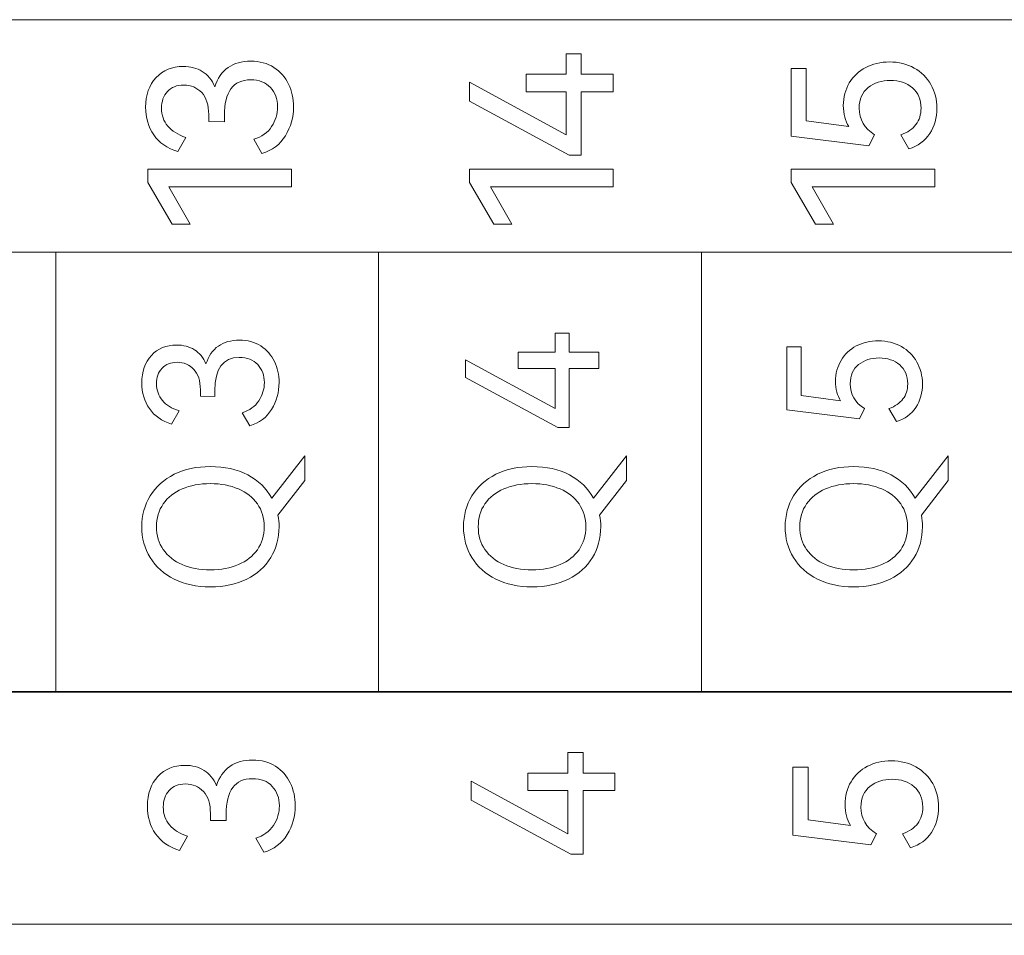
# Model space of a CAD drawing. Header units: millimetres. Extents: x 0 to 427, y 0 to 299.
# Tile 19 of 39: x 148 to 160, y 129 to 140. Entities that reach past the tile are written whole.
import ezdxf

# ---------------------------------------------------------------- set-up
doc = ezdxf.new("R2010")
doc.units = ezdxf.units.MM
doc.header["$LTSCALE"] = 23.1
doc.header["$MEASUREMENT"] = 0
doc.header["$PDSIZE"] = -5
doc.layers.add('IQC尺寸', color=3, linetype='Continuous', lineweight=18)
doc.layers.add('layer 1', color=7, linetype='Continuous')
doc.dimstyles.new('+-0.05', dxfattribs={"dimtxt": 2, "dimasz": 2, "dimexe": 1.25, "dimexo": 0.625, "dimtad": 1, "dimdsep": 46, "dimtxsty": 'Standard', "dimcen": 1.5, "dimdle": 4, "dimadec": 0, "dimazin": 0, "dimtol": 1, "dimtp": 0.05, "dimtm": 0.05, "dimtfac": 1, "dimtmove": 0, "dimatfit": 3, "dimfxl": 1, "dimtolj": 1, "dimarcsym": 0})

# ---------------------------------------------------------------- blocks, each defined once
blk = doc.blocks.new('*D34')
at = {"layer": 'Defpoints', "color": 0}
for p in [(195.984, 164.078), (89.983, 110.187), (195.984, 90.968)]:
    blk.add_point(p, dxfattribs=at)
at = {"layer": 'IQC尺寸', "color": 0, "lineweight": -2}
for p, q in [((195.984, 163.453), (195.984, 89.718)), ((89.983, 109.562), (89.983, 89.718)), ((91.983, 90.968), (193.984, 90.968))]:
    blk.add_line(p, q, dxfattribs=at)
at = {"layer": 'IQC尺寸', "color": 0}
for points in [[(91.983, 91.301), (91.983, 90.635), (89.983, 90.968)], [(193.984, 90.635), (193.984, 91.301), (195.984, 90.968)]]:
    blk.add_solid(points, dxfattribs=at)
at = {"layer": 'IQC尺寸', "color": 0, "insert": (142.984, 92.623), "char_height": 2, "attachment_point": 5}
blk.add_mtext('\\A1;106%%p0.2', dxfattribs=at)

msp = doc.modelspace()

# ---------------------------------------------------------------- linework, layer by layer
at = {"layer": 'layer 1', "lineweight": 9}
for points, knots in [([(135.941, 137.406), (135.941, 137.406), (135.941, 140.338), (135.941, 140.338), (135.941, 140.338), (135.941, 140.338), (172.574, 140.338), (172.574, 140.338), (172.574, 140.338), (172.574, 140.338), (172.574, 137.406), (172.574, 137.406), (172.574, 137.406), (172.574, 137.406), (135.941, 137.406), (135.941, 137.406)], [0, 0, 0, 0, 0.25, 0.25, 0.25, 0.25, 0.5, 0.5, 0.5, 0.5, 0.75, 0.75, 0.75, 0.75, 1, 1, 1, 1]), ([(154.082, 139.65), (154.082, 139.65), (154.588, 139.65), (154.588, 139.65), (154.588, 139.65), (154.588, 139.65), (154.588, 139.91), (154.588, 139.91), (154.588, 139.91), (154.588, 139.91), (154.778, 139.91), (154.778, 139.91), (154.778, 139.91), (154.778, 139.91), (154.778, 139.65), (154.778, 139.65), (154.778, 139.65), (154.778, 139.65), (155.178, 139.65), (155.178, 139.65), (155.178, 139.65), (155.178, 139.65), (155.178, 139.431), (155.178, 139.431), (155.178, 139.431), (155.178, 139.431), (154.778, 139.431), (154.778, 139.431), (154.778, 139.431), (154.778, 139.431), (154.778, 138.631), (154.778, 138.631), (154.778, 138.631), (154.778, 138.631), (154.625, 138.631), (154.625, 138.631), (154.625, 138.631), (154.625, 138.631), (153.368, 139.31), (153.368, 139.31), (153.368, 139.31), (153.368, 139.31), (153.368, 139.549), (153.368, 139.549), (153.368, 139.549), (153.368, 139.549), (154.588, 138.887), (154.588, 138.887), (154.588, 138.887), (154.588, 138.887), (154.588, 139.431), (154.588, 139.431), (154.588, 139.431), (154.588, 139.431), (154.082, 139.431), (154.082, 139.431), (154.082, 139.431), (154.082, 139.431), (154.082, 139.65), (154.082, 139.65)], [0, 0, 0, 0, 0.066667, 0.066667, 0.066667, 0.066667, 0.133333, 0.133333, 0.133333, 0.133333, 0.2, 0.2, 0.2, 0.2, 0.266667, 0.266667, 0.266667, 0.266667, 0.333333, 0.333333, 0.333333, 0.333333, 0.4, 0.4, 0.4, 0.4, 0.466667, 0.466667, 0.466667, 0.466667, 0.533333, 0.533333, 0.533333, 0.533333, 0.6, 0.6, 0.6, 0.6, 0.666667, 0.666667, 0.666667, 0.666667, 0.733333, 0.733333, 0.733333, 0.733333, 0.8, 0.8, 0.8, 0.8, 0.866667, 0.866667, 0.866667, 0.866667, 0.933333, 0.933333, 0.933333, 0.933333, 1, 1, 1, 1]), ([(150.155, 139.492), (150.19, 139.601), (150.246, 139.682), (150.323, 139.736), (150.323, 139.736), (150.4, 139.789), (150.496, 139.816), (150.609, 139.816), (150.609, 139.816), (150.721, 139.816), (150.819, 139.789), (150.9, 139.737), (150.9, 139.737), (150.981, 139.685), (151.043, 139.614), (151.085, 139.527), (151.085, 139.527), (151.126, 139.44), (151.148, 139.344), (151.148, 139.24), (151.148, 139.24), (151.148, 139.109), (151.114, 138.987), (151.046, 138.876), (151.046, 138.876), (150.979, 138.765), (150.88, 138.691), (150.75, 138.653), (150.75, 138.653), (150.75, 138.653), (150.649, 138.831), (150.649, 138.831), (150.649, 138.831), (150.748, 138.862), (150.823, 138.916), (150.872, 138.992), (150.872, 138.992), (150.922, 139.068), (150.948, 139.152), (150.948, 139.24), (150.948, 139.24), (150.948, 139.338), (150.917, 139.419), (150.858, 139.484), (150.858, 139.484), (150.798, 139.548), (150.714, 139.581), (150.607, 139.581), (150.607, 139.581), (150.386, 139.581), (150.276, 139.43), (150.276, 139.129), (150.276, 139.129), (150.276, 139.129), (150.276, 139.053), (150.276, 139.053), (150.276, 139.053), (150.276, 139.053), (150.078, 139.055), (150.078, 139.055), (150.078, 139.055), (150.078, 139.055), (150.078, 139.142), (150.078, 139.142), (150.078, 139.142), (150.078, 139.264), (150.048, 139.357), (149.99, 139.419), (149.99, 139.419), (149.931, 139.482), (149.855, 139.515), (149.762, 139.515), (149.762, 139.515), (149.675, 139.515), (149.607, 139.487), (149.557, 139.433), (149.557, 139.433), (149.508, 139.379), (149.483, 139.309), (149.483, 139.223), (149.483, 139.223), (149.483, 139.134), (149.51, 139.058), (149.562, 138.997), (149.562, 138.997), (149.615, 138.936), (149.691, 138.888), (149.79, 138.855), (149.79, 138.855), (149.79, 138.855), (149.688, 138.677), (149.688, 138.677), (149.688, 138.677), (149.555, 138.717), (149.454, 138.787), (149.386, 138.886), (149.386, 138.886), (149.318, 138.985), (149.283, 139.102), (149.283, 139.236), (149.283, 139.236), (149.283, 139.39), (149.327, 139.515), (149.414, 139.608), (149.414, 139.608), (149.501, 139.702), (149.616, 139.749), (149.757, 139.749), (149.757, 139.749), (149.848, 139.749), (149.928, 139.728), (149.997, 139.686), (149.997, 139.686), (150.066, 139.644), (150.119, 139.58), (150.155, 139.492)], [0, 0, 0, 0, 0.034483, 0.034483, 0.034483, 0.034483, 0.068966, 0.068966, 0.068966, 0.068966, 0.103448, 0.103448, 0.103448, 0.103448, 0.137931, 0.137931, 0.137931, 0.137931, 0.172414, 0.172414, 0.172414, 0.172414, 0.206897, 0.206897, 0.206897, 0.206897, 0.241379, 0.241379, 0.241379, 0.241379, 0.275862, 0.275862, 0.275862, 0.275862, 0.310345, 0.310345, 0.310345, 0.310345, 0.344828, 0.344828, 0.344828, 0.344828, 0.37931, 0.37931, 0.37931, 0.37931, 0.413793, 0.413793, 0.413793, 0.413793, 0.448276, 0.448276, 0.448276, 0.448276, 0.482759, 0.482759, 0.482759, 0.482759, 0.517241, 0.517241, 0.517241, 0.517241, 0.551724, 0.551724, 0.551724, 0.551724, 0.586207, 0.586207, 0.586207, 0.586207, 0.62069, 0.62069, 0.62069, 0.62069, 0.655172, 0.655172, 0.655172, 0.655172, 0.689655, 0.689655, 0.689655, 0.689655, 0.724138, 0.724138, 0.724138, 0.724138, 0.758621, 0.758621, 0.758621, 0.758621, 0.793103, 0.793103, 0.793103, 0.793103, 0.827586, 0.827586, 0.827586, 0.827586, 0.862069, 0.862069, 0.862069, 0.862069, 0.896552, 0.896552, 0.896552, 0.896552, 0.931034, 0.931034, 0.931034, 0.931034, 0.965517, 0.965517, 0.965517, 0.965517, 1, 1, 1, 1]), ([(158.083, 139.255), (158.083, 139.362), (158.109, 139.458), (158.158, 139.542), (158.158, 139.542), (158.208, 139.625), (158.278, 139.691), (158.366, 139.737), (158.366, 139.737), (158.453, 139.782), (158.554, 139.806), (158.666, 139.806), (158.666, 139.806), (158.783, 139.806), (158.887, 139.78), (158.977, 139.729), (158.977, 139.729), (159.067, 139.679), (159.138, 139.608), (159.188, 139.52), (159.188, 139.52), (159.238, 139.431), (159.263, 139.332), (159.263, 139.223), (159.263, 139.223), (159.263, 139.103), (159.233, 138.996), (159.173, 138.903), (159.173, 138.903), (159.114, 138.811), (159.025, 138.746), (158.91, 138.71), (158.91, 138.71), (158.91, 138.71), (158.809, 138.887), (158.809, 138.887), (158.809, 138.887), (158.893, 138.917), (158.956, 138.96), (158.999, 139.017), (158.999, 139.017), (159.042, 139.074), (159.063, 139.143), (159.063, 139.223), (159.063, 139.223), (159.063, 139.332), (159.027, 139.418), (158.955, 139.48), (158.955, 139.48), (158.883, 139.542), (158.789, 139.574), (158.676, 139.574), (158.676, 139.574), (158.565, 139.574), (158.472, 139.543), (158.397, 139.484), (158.397, 139.484), (158.321, 139.424), (158.283, 139.337), (158.283, 139.223), (158.283, 139.223), (158.283, 139.08), (158.348, 138.968), (158.478, 138.887), (158.478, 138.887), (158.478, 138.887), (158.406, 138.747), (158.406, 138.747), (158.406, 138.747), (158.406, 138.747), (157.424, 138.87), (157.424, 138.87), (157.424, 138.87), (157.424, 138.87), (157.424, 139.724), (157.424, 139.724), (157.424, 139.724), (157.424, 139.724), (157.616, 139.724), (157.616, 139.724), (157.616, 139.724), (157.616, 139.724), (157.616, 139.063), (157.616, 139.063), (157.616, 139.063), (157.616, 139.063), (158.152, 138.991), (158.152, 138.991), (158.152, 138.991), (158.106, 139.063), (158.083, 139.152), (158.083, 139.255)], [0, 0, 0, 0, 0.043478, 0.043478, 0.043478, 0.043478, 0.086957, 0.086957, 0.086957, 0.086957, 0.130435, 0.130435, 0.130435, 0.130435, 0.173913, 0.173913, 0.173913, 0.173913, 0.217391, 0.217391, 0.217391, 0.217391, 0.26087, 0.26087, 0.26087, 0.26087, 0.304348, 0.304348, 0.304348, 0.304348, 0.347826, 0.347826, 0.347826, 0.347826, 0.391304, 0.391304, 0.391304, 0.391304, 0.434783, 0.434783, 0.434783, 0.434783, 0.478261, 0.478261, 0.478261, 0.478261, 0.521739, 0.521739, 0.521739, 0.521739, 0.565217, 0.565217, 0.565217, 0.565217, 0.608696, 0.608696, 0.608696, 0.608696, 0.652174, 0.652174, 0.652174, 0.652174, 0.695652, 0.695652, 0.695652, 0.695652, 0.73913, 0.73913, 0.73913, 0.73913, 0.782609, 0.782609, 0.782609, 0.782609, 0.826087, 0.826087, 0.826087, 0.826087, 0.869565, 0.869565, 0.869565, 0.869565, 0.913043, 0.913043, 0.913043, 0.913043, 0.956522, 0.956522, 0.956522, 0.956522, 1, 1, 1, 1]), ([(149.844, 137.761), (149.844, 137.761), (149.617, 137.761), (149.617, 137.761), (149.617, 137.761), (149.617, 137.761), (149.31, 138.287), (149.31, 138.287), (149.31, 138.287), (149.31, 138.287), (149.31, 138.455), (149.31, 138.455), (149.31, 138.455), (149.31, 138.455), (151.121, 138.455), (151.121, 138.455), (151.121, 138.455), (151.121, 138.455), (151.121, 138.233), (151.121, 138.233), (151.121, 138.233), (151.121, 138.233), (149.575, 138.233), (149.575, 138.233), (149.575, 138.233), (149.575, 138.233), (149.844, 137.761), (149.844, 137.761)], [0, 0, 0, 0, 0.142857, 0.142857, 0.142857, 0.142857, 0.285714, 0.285714, 0.285714, 0.285714, 0.428571, 0.428571, 0.428571, 0.428571, 0.571429, 0.571429, 0.571429, 0.571429, 0.714286, 0.714286, 0.714286, 0.714286, 0.857143, 0.857143, 0.857143, 0.857143, 1, 1, 1, 1]), ([(153.902, 137.761), (153.902, 137.761), (153.674, 137.761), (153.674, 137.761), (153.674, 137.761), (153.674, 137.761), (153.368, 138.287), (153.368, 138.287), (153.368, 138.287), (153.368, 138.287), (153.368, 138.455), (153.368, 138.455), (153.368, 138.455), (153.368, 138.455), (155.178, 138.455), (155.178, 138.455), (155.178, 138.455), (155.178, 138.455), (155.178, 138.233), (155.178, 138.233), (155.178, 138.233), (155.178, 138.233), (153.633, 138.233), (153.633, 138.233), (153.633, 138.233), (153.633, 138.233), (153.902, 137.761), (153.902, 137.761)], [0, 0, 0, 0, 0.142857, 0.142857, 0.142857, 0.142857, 0.285714, 0.285714, 0.285714, 0.285714, 0.428571, 0.428571, 0.428571, 0.428571, 0.571429, 0.571429, 0.571429, 0.571429, 0.714286, 0.714286, 0.714286, 0.714286, 0.857143, 0.857143, 0.857143, 0.857143, 1, 1, 1, 1]), ([(157.959, 137.761), (157.959, 137.761), (157.732, 137.761), (157.732, 137.761), (157.732, 137.761), (157.732, 137.761), (157.426, 138.287), (157.426, 138.287), (157.426, 138.287), (157.426, 138.287), (157.426, 138.455), (157.426, 138.455), (157.426, 138.455), (157.426, 138.455), (159.236, 138.455), (159.236, 138.455), (159.236, 138.455), (159.236, 138.455), (159.236, 138.233), (159.236, 138.233), (159.236, 138.233), (159.236, 138.233), (157.69, 138.233), (157.69, 138.233), (157.69, 138.233), (157.69, 138.233), (157.959, 137.761), (157.959, 137.761)], [0, 0, 0, 0, 0.142857, 0.142857, 0.142857, 0.142857, 0.285714, 0.285714, 0.285714, 0.285714, 0.428571, 0.428571, 0.428571, 0.428571, 0.571429, 0.571429, 0.571429, 0.571429, 0.714286, 0.714286, 0.714286, 0.714286, 0.857143, 0.857143, 0.857143, 0.857143, 1, 1, 1, 1]), ([(172.574, 137.406), (172.574, 137.406), (168.503, 137.406), (168.503, 137.406), (168.503, 137.406), (168.503, 137.406), (164.433, 137.406), (164.433, 137.406), (164.433, 137.406), (164.433, 137.406), (160.363, 137.406), (160.363, 137.406), (160.363, 137.406), (160.363, 137.406), (156.292, 137.406), (156.292, 137.406), (156.292, 137.406), (156.292, 137.406), (152.222, 137.406), (152.222, 137.406), (152.222, 137.406), (152.222, 137.406), (148.152, 137.406), (148.152, 137.406), (148.152, 137.406), (148.152, 137.406), (144.081, 137.406), (144.081, 137.406), (144.081, 137.406), (144.081, 137.406), (140.011, 137.406), (140.011, 137.406), (140.011, 137.406), (140.011, 137.406), (135.941, 137.406), (135.941, 137.406)], [0, 0, 0, 0, 0.111111, 0.111111, 0.111111, 0.111111, 0.222222, 0.222222, 0.222222, 0.222222, 0.333333, 0.333333, 0.333333, 0.333333, 0.444444, 0.444444, 0.444444, 0.444444, 0.555556, 0.555556, 0.555556, 0.555556, 0.666667, 0.666667, 0.666667, 0.666667, 0.777778, 0.777778, 0.777778, 0.777778, 0.888889, 0.888889, 0.888889, 0.888889, 1, 1, 1, 1]), ([(153.98, 136.145), (153.98, 136.145), (154.45, 136.145), (154.45, 136.145), (154.45, 136.145), (154.45, 136.145), (154.45, 136.386), (154.45, 136.386), (154.45, 136.386), (154.45, 136.386), (154.626, 136.386), (154.626, 136.386), (154.626, 136.386), (154.626, 136.386), (154.626, 136.145), (154.626, 136.145), (154.626, 136.145), (154.626, 136.145), (154.998, 136.145), (154.998, 136.145), (154.998, 136.145), (154.998, 136.145), (154.998, 135.941), (154.998, 135.941), (154.998, 135.941), (154.998, 135.941), (154.626, 135.941), (154.626, 135.941), (154.626, 135.941), (154.626, 135.941), (154.626, 135.198), (154.626, 135.198), (154.626, 135.198), (154.626, 135.198), (154.484, 135.198), (154.484, 135.198), (154.484, 135.198), (154.484, 135.198), (153.317, 135.828), (153.317, 135.828), (153.317, 135.828), (153.317, 135.828), (153.317, 136.051), (153.317, 136.051), (153.317, 136.051), (153.317, 136.051), (154.45, 135.436), (154.45, 135.436), (154.45, 135.436), (154.45, 135.436), (154.45, 135.941), (154.45, 135.941), (154.45, 135.941), (154.45, 135.941), (153.98, 135.941), (153.98, 135.941), (153.98, 135.941), (153.98, 135.941), (153.98, 136.145), (153.98, 136.145)], [0, 0, 0, 0, 0.066667, 0.066667, 0.066667, 0.066667, 0.133333, 0.133333, 0.133333, 0.133333, 0.2, 0.2, 0.2, 0.2, 0.266667, 0.266667, 0.266667, 0.266667, 0.333333, 0.333333, 0.333333, 0.333333, 0.4, 0.4, 0.4, 0.4, 0.466667, 0.466667, 0.466667, 0.466667, 0.533333, 0.533333, 0.533333, 0.533333, 0.6, 0.6, 0.6, 0.6, 0.666667, 0.666667, 0.666667, 0.666667, 0.733333, 0.733333, 0.733333, 0.733333, 0.8, 0.8, 0.8, 0.8, 0.866667, 0.866667, 0.866667, 0.866667, 0.933333, 0.933333, 0.933333, 0.933333, 1, 1, 1, 1]), ([(150.044, 135.998), (150.076, 136.099), (150.128, 136.174), (150.2, 136.224), (150.2, 136.224), (150.272, 136.274), (150.36, 136.298), (150.466, 136.298), (150.466, 136.298), (150.57, 136.298), (150.66, 136.274), (150.735, 136.225), (150.735, 136.225), (150.811, 136.176), (150.868, 136.111), (150.907, 136.03), (150.907, 136.03), (150.946, 135.949), (150.966, 135.861), (150.966, 135.764), (150.966, 135.764), (150.966, 135.642), (150.934, 135.529), (150.872, 135.426), (150.872, 135.426), (150.809, 135.323), (150.717, 135.254), (150.596, 135.218), (150.596, 135.218), (150.596, 135.218), (150.502, 135.384), (150.502, 135.384), (150.502, 135.384), (150.594, 135.413), (150.663, 135.463), (150.71, 135.534), (150.71, 135.534), (150.757, 135.605), (150.78, 135.682), (150.78, 135.764), (150.78, 135.764), (150.78, 135.854), (150.752, 135.93), (150.696, 135.99), (150.696, 135.99), (150.64, 136.05), (150.563, 136.081), (150.463, 136.081), (150.463, 136.081), (150.259, 136.081), (150.156, 135.941), (150.156, 135.661), (150.156, 135.661), (150.156, 135.661), (150.156, 135.59), (150.156, 135.59), (150.156, 135.59), (150.156, 135.59), (149.973, 135.592), (149.973, 135.592), (149.973, 135.592), (149.973, 135.592), (149.973, 135.672), (149.973, 135.672), (149.973, 135.672), (149.973, 135.786), (149.945, 135.872), (149.89, 135.93), (149.89, 135.93), (149.835, 135.989), (149.765, 136.019), (149.679, 136.019), (149.679, 136.019), (149.598, 136.019), (149.535, 135.994), (149.489, 135.943), (149.489, 135.943), (149.443, 135.893), (149.42, 135.828), (149.42, 135.748), (149.42, 135.748), (149.42, 135.666), (149.445, 135.596), (149.494, 135.538), (149.494, 135.538), (149.542, 135.481), (149.613, 135.437), (149.704, 135.406), (149.704, 135.406), (149.704, 135.406), (149.61, 135.241), (149.61, 135.241), (149.61, 135.241), (149.487, 135.278), (149.393, 135.343), (149.33, 135.435), (149.33, 135.435), (149.266, 135.528), (149.234, 135.636), (149.234, 135.76), (149.234, 135.76), (149.234, 135.903), (149.275, 136.019), (149.356, 136.106), (149.356, 136.106), (149.437, 136.193), (149.543, 136.237), (149.675, 136.237), (149.675, 136.237), (149.759, 136.237), (149.833, 136.217), (149.897, 136.178), (149.897, 136.178), (149.961, 136.139), (150.01, 136.079), (150.044, 135.998)], [0, 0, 0, 0, 0.034483, 0.034483, 0.034483, 0.034483, 0.068966, 0.068966, 0.068966, 0.068966, 0.103448, 0.103448, 0.103448, 0.103448, 0.137931, 0.137931, 0.137931, 0.137931, 0.172414, 0.172414, 0.172414, 0.172414, 0.206897, 0.206897, 0.206897, 0.206897, 0.241379, 0.241379, 0.241379, 0.241379, 0.275862, 0.275862, 0.275862, 0.275862, 0.310345, 0.310345, 0.310345, 0.310345, 0.344828, 0.344828, 0.344828, 0.344828, 0.37931, 0.37931, 0.37931, 0.37931, 0.413793, 0.413793, 0.413793, 0.413793, 0.448276, 0.448276, 0.448276, 0.448276, 0.482759, 0.482759, 0.482759, 0.482759, 0.517241, 0.517241, 0.517241, 0.517241, 0.551724, 0.551724, 0.551724, 0.551724, 0.586207, 0.586207, 0.586207, 0.586207, 0.62069, 0.62069, 0.62069, 0.62069, 0.655172, 0.655172, 0.655172, 0.655172, 0.689655, 0.689655, 0.689655, 0.689655, 0.724138, 0.724138, 0.724138, 0.724138, 0.758621, 0.758621, 0.758621, 0.758621, 0.793103, 0.793103, 0.793103, 0.793103, 0.827586, 0.827586, 0.827586, 0.827586, 0.862069, 0.862069, 0.862069, 0.862069, 0.896552, 0.896552, 0.896552, 0.896552, 0.931034, 0.931034, 0.931034, 0.931034, 0.965517, 0.965517, 0.965517, 0.965517, 1, 1, 1, 1]), ([(157.985, 135.778), (157.985, 135.877), (158.008, 135.966), (158.055, 136.044), (158.055, 136.044), (158.101, 136.122), (158.165, 136.182), (158.247, 136.225), (158.247, 136.225), (158.329, 136.268), (158.422, 136.289), (158.526, 136.289), (158.526, 136.289), (158.634, 136.289), (158.731, 136.266), (158.815, 136.218), (158.815, 136.218), (158.899, 136.171), (158.964, 136.106), (159.011, 136.023), (159.011, 136.023), (159.057, 135.941), (159.081, 135.849), (159.081, 135.748), (159.081, 135.748), (159.081, 135.637), (159.053, 135.538), (158.997, 135.451), (158.997, 135.451), (158.941, 135.365), (158.86, 135.305), (158.753, 135.271), (158.753, 135.271), (158.753, 135.271), (158.659, 135.436), (158.659, 135.436), (158.659, 135.436), (158.737, 135.464), (158.796, 135.504), (158.835, 135.557), (158.835, 135.557), (158.875, 135.609), (158.895, 135.673), (158.895, 135.748), (158.895, 135.748), (158.895, 135.849), (158.861, 135.929), (158.794, 135.987), (158.794, 135.987), (158.727, 136.045), (158.64, 136.074), (158.535, 136.074), (158.535, 136.074), (158.432, 136.074), (158.346, 136.046), (158.276, 135.99), (158.276, 135.99), (158.205, 135.934), (158.17, 135.854), (158.17, 135.748), (158.17, 135.748), (158.17, 135.615), (158.231, 135.511), (158.351, 135.436), (158.351, 135.436), (158.351, 135.436), (158.285, 135.306), (158.285, 135.306), (158.285, 135.306), (158.285, 135.306), (157.372, 135.42), (157.372, 135.42), (157.372, 135.42), (157.372, 135.42), (157.372, 136.214), (157.372, 136.214), (157.372, 136.214), (157.372, 136.214), (157.551, 136.214), (157.551, 136.214), (157.551, 136.214), (157.551, 136.214), (157.551, 135.599), (157.551, 135.599), (157.551, 135.599), (157.551, 135.599), (158.049, 135.533), (158.049, 135.533), (158.049, 135.533), (158.006, 135.6), (157.985, 135.682), (157.985, 135.778)], [0, 0, 0, 0, 0.043478, 0.043478, 0.043478, 0.043478, 0.086957, 0.086957, 0.086957, 0.086957, 0.130435, 0.130435, 0.130435, 0.130435, 0.173913, 0.173913, 0.173913, 0.173913, 0.217391, 0.217391, 0.217391, 0.217391, 0.26087, 0.26087, 0.26087, 0.26087, 0.304348, 0.304348, 0.304348, 0.304348, 0.347826, 0.347826, 0.347826, 0.347826, 0.391304, 0.391304, 0.391304, 0.391304, 0.434783, 0.434783, 0.434783, 0.434783, 0.478261, 0.478261, 0.478261, 0.478261, 0.521739, 0.521739, 0.521739, 0.521739, 0.565217, 0.565217, 0.565217, 0.565217, 0.608696, 0.608696, 0.608696, 0.608696, 0.652174, 0.652174, 0.652174, 0.652174, 0.695652, 0.695652, 0.695652, 0.695652, 0.73913, 0.73913, 0.73913, 0.73913, 0.782609, 0.782609, 0.782609, 0.782609, 0.826087, 0.826087, 0.826087, 0.826087, 0.869565, 0.869565, 0.869565, 0.869565, 0.913043, 0.913043, 0.913043, 0.913043, 0.956522, 0.956522, 0.956522, 0.956522, 1, 1, 1, 1]), ([(151.289, 134.838), (151.289, 134.838), (151.289, 134.531), (151.289, 134.531), (151.289, 134.531), (151.289, 134.531), (150.952, 134.091), (150.952, 134.091), (150.952, 134.091), (150.961, 134.043), (150.966, 133.995), (150.966, 133.946), (150.966, 133.946), (150.966, 133.802), (150.931, 133.673), (150.86, 133.557), (150.86, 133.557), (150.79, 133.442), (150.689, 133.351), (150.558, 133.286), (150.558, 133.286), (150.426, 133.22), (150.273, 133.187), (150.099, 133.187), (150.099, 133.187), (149.926, 133.187), (149.774, 133.22), (149.643, 133.286), (149.643, 133.286), (149.511, 133.351), (149.41, 133.442), (149.34, 133.557), (149.34, 133.557), (149.27, 133.673), (149.234, 133.802), (149.234, 133.946), (149.234, 133.946), (149.234, 134.09), (149.27, 134.219), (149.341, 134.335), (149.341, 134.335), (149.412, 134.45), (149.513, 134.541), (149.644, 134.607), (149.644, 134.607), (149.774, 134.672), (149.926, 134.705), (150.099, 134.705), (150.099, 134.705), (150.279, 134.705), (150.436, 134.67), (150.57, 134.599), (150.57, 134.599), (150.704, 134.527), (150.805, 134.431), (150.874, 134.308), (150.874, 134.308), (150.874, 134.308), (151.289, 134.838), (151.289, 134.838)], [0, 0, 0, 0, 0.066667, 0.066667, 0.066667, 0.066667, 0.133333, 0.133333, 0.133333, 0.133333, 0.2, 0.2, 0.2, 0.2, 0.266667, 0.266667, 0.266667, 0.266667, 0.333333, 0.333333, 0.333333, 0.333333, 0.4, 0.4, 0.4, 0.4, 0.466667, 0.466667, 0.466667, 0.466667, 0.533333, 0.533333, 0.533333, 0.533333, 0.6, 0.6, 0.6, 0.6, 0.666667, 0.666667, 0.666667, 0.666667, 0.733333, 0.733333, 0.733333, 0.733333, 0.8, 0.8, 0.8, 0.8, 0.866667, 0.866667, 0.866667, 0.866667, 0.933333, 0.933333, 0.933333, 0.933333, 1, 1, 1, 1]), ([(155.347, 134.838), (155.347, 134.838), (155.347, 134.531), (155.347, 134.531), (155.347, 134.531), (155.347, 134.531), (155.009, 134.091), (155.009, 134.091), (155.009, 134.091), (155.019, 134.043), (155.023, 133.995), (155.023, 133.946), (155.023, 133.946), (155.023, 133.802), (154.988, 133.673), (154.918, 133.557), (154.918, 133.557), (154.847, 133.442), (154.746, 133.351), (154.615, 133.286), (154.615, 133.286), (154.484, 133.22), (154.331, 133.187), (154.156, 133.187), (154.156, 133.187), (153.984, 133.187), (153.832, 133.22), (153.7, 133.286), (153.7, 133.286), (153.569, 133.351), (153.468, 133.442), (153.397, 133.557), (153.397, 133.557), (153.327, 133.673), (153.292, 133.802), (153.292, 133.946), (153.292, 133.946), (153.292, 134.09), (153.327, 134.219), (153.399, 134.335), (153.399, 134.335), (153.47, 134.45), (153.57, 134.541), (153.701, 134.607), (153.701, 134.607), (153.832, 134.672), (153.984, 134.705), (154.156, 134.705), (154.156, 134.705), (154.337, 134.705), (154.494, 134.67), (154.628, 134.599), (154.628, 134.599), (154.761, 134.527), (154.863, 134.431), (154.931, 134.308), (154.931, 134.308), (154.931, 134.308), (155.347, 134.838), (155.347, 134.838)], [0, 0, 0, 0, 0.066667, 0.066667, 0.066667, 0.066667, 0.133333, 0.133333, 0.133333, 0.133333, 0.2, 0.2, 0.2, 0.2, 0.266667, 0.266667, 0.266667, 0.266667, 0.333333, 0.333333, 0.333333, 0.333333, 0.4, 0.4, 0.4, 0.4, 0.466667, 0.466667, 0.466667, 0.466667, 0.533333, 0.533333, 0.533333, 0.533333, 0.6, 0.6, 0.6, 0.6, 0.666667, 0.666667, 0.666667, 0.666667, 0.733333, 0.733333, 0.733333, 0.733333, 0.8, 0.8, 0.8, 0.8, 0.866667, 0.866667, 0.866667, 0.866667, 0.933333, 0.933333, 0.933333, 0.933333, 1, 1, 1, 1]), ([(159.404, 134.838), (159.404, 134.838), (159.404, 134.531), (159.404, 134.531), (159.404, 134.531), (159.404, 134.531), (159.067, 134.091), (159.067, 134.091), (159.067, 134.091), (159.076, 134.043), (159.081, 133.995), (159.081, 133.946), (159.081, 133.946), (159.081, 133.802), (159.046, 133.673), (158.975, 133.557), (158.975, 133.557), (158.905, 133.442), (158.804, 133.351), (158.673, 133.286), (158.673, 133.286), (158.541, 133.22), (158.388, 133.187), (158.214, 133.187), (158.214, 133.187), (158.041, 133.187), (157.889, 133.22), (157.758, 133.286), (157.758, 133.286), (157.626, 133.351), (157.525, 133.442), (157.455, 133.557), (157.455, 133.557), (157.385, 133.673), (157.349, 133.802), (157.349, 133.946), (157.349, 133.946), (157.349, 134.09), (157.385, 134.219), (157.456, 134.335), (157.456, 134.335), (157.527, 134.45), (157.628, 134.541), (157.759, 134.607), (157.759, 134.607), (157.889, 134.672), (158.041, 134.705), (158.214, 134.705), (158.214, 134.705), (158.394, 134.705), (158.551, 134.67), (158.685, 134.599), (158.685, 134.599), (158.819, 134.527), (158.92, 134.431), (158.989, 134.308), (158.989, 134.308), (158.989, 134.308), (159.404, 134.838), (159.404, 134.838)], [0, 0, 0, 0, 0.066667, 0.066667, 0.066667, 0.066667, 0.133333, 0.133333, 0.133333, 0.133333, 0.2, 0.2, 0.2, 0.2, 0.266667, 0.266667, 0.266667, 0.266667, 0.333333, 0.333333, 0.333333, 0.333333, 0.4, 0.4, 0.4, 0.4, 0.466667, 0.466667, 0.466667, 0.466667, 0.533333, 0.533333, 0.533333, 0.533333, 0.6, 0.6, 0.6, 0.6, 0.666667, 0.666667, 0.666667, 0.666667, 0.733333, 0.733333, 0.733333, 0.733333, 0.8, 0.8, 0.8, 0.8, 0.866667, 0.866667, 0.866667, 0.866667, 0.933333, 0.933333, 0.933333, 0.933333, 1, 1, 1, 1]), ([(150.099, 133.403), (150.232, 133.403), (150.35, 133.424), (150.452, 133.468), (150.452, 133.468), (150.554, 133.512), (150.634, 133.575), (150.692, 133.657), (150.692, 133.657), (150.749, 133.74), (150.778, 133.836), (150.778, 133.946), (150.778, 133.946), (150.778, 134.056), (150.749, 134.152), (150.692, 134.234), (150.692, 134.234), (150.634, 134.316), (150.554, 134.379), (150.452, 134.423), (150.452, 134.423), (150.35, 134.467), (150.232, 134.49), (150.099, 134.49), (150.099, 134.49), (149.964, 134.49), (149.846, 134.467), (149.743, 134.423), (149.743, 134.423), (149.641, 134.379), (149.562, 134.316), (149.505, 134.234), (149.505, 134.234), (149.448, 134.152), (149.42, 134.056), (149.42, 133.946), (149.42, 133.946), (149.42, 133.836), (149.448, 133.74), (149.505, 133.658), (149.505, 133.658), (149.562, 133.577), (149.641, 133.513), (149.743, 133.469), (149.743, 133.469), (149.846, 133.425), (149.964, 133.403), (150.099, 133.403)], [0, 0, 0, 0, 0.083333, 0.083333, 0.083333, 0.083333, 0.166667, 0.166667, 0.166667, 0.166667, 0.25, 0.25, 0.25, 0.25, 0.333333, 0.333333, 0.333333, 0.333333, 0.416667, 0.416667, 0.416667, 0.416667, 0.5, 0.5, 0.5, 0.5, 0.583333, 0.583333, 0.583333, 0.583333, 0.666667, 0.666667, 0.666667, 0.666667, 0.75, 0.75, 0.75, 0.75, 0.833333, 0.833333, 0.833333, 0.833333, 0.916667, 0.916667, 0.916667, 0.916667, 1, 1, 1, 1]), ([(154.156, 133.403), (154.289, 133.403), (154.407, 133.424), (154.51, 133.468), (154.51, 133.468), (154.612, 133.512), (154.692, 133.575), (154.749, 133.657), (154.749, 133.657), (154.806, 133.74), (154.835, 133.836), (154.835, 133.946), (154.835, 133.946), (154.835, 134.056), (154.806, 134.152), (154.749, 134.234), (154.749, 134.234), (154.692, 134.316), (154.612, 134.379), (154.51, 134.423), (154.51, 134.423), (154.407, 134.467), (154.289, 134.49), (154.156, 134.49), (154.156, 134.49), (154.022, 134.49), (153.903, 134.467), (153.801, 134.423), (153.801, 134.423), (153.699, 134.379), (153.619, 134.316), (153.562, 134.234), (153.562, 134.234), (153.506, 134.152), (153.478, 134.056), (153.478, 133.946), (153.478, 133.946), (153.478, 133.836), (153.506, 133.74), (153.562, 133.658), (153.562, 133.658), (153.619, 133.577), (153.699, 133.513), (153.801, 133.469), (153.801, 133.469), (153.903, 133.425), (154.022, 133.403), (154.156, 133.403)], [0, 0, 0, 0, 0.083333, 0.083333, 0.083333, 0.083333, 0.166667, 0.166667, 0.166667, 0.166667, 0.25, 0.25, 0.25, 0.25, 0.333333, 0.333333, 0.333333, 0.333333, 0.416667, 0.416667, 0.416667, 0.416667, 0.5, 0.5, 0.5, 0.5, 0.583333, 0.583333, 0.583333, 0.583333, 0.666667, 0.666667, 0.666667, 0.666667, 0.75, 0.75, 0.75, 0.75, 0.833333, 0.833333, 0.833333, 0.833333, 0.916667, 0.916667, 0.916667, 0.916667, 1, 1, 1, 1]), ([(158.214, 133.403), (158.347, 133.403), (158.465, 133.424), (158.567, 133.468), (158.567, 133.468), (158.669, 133.512), (158.749, 133.575), (158.807, 133.657), (158.807, 133.657), (158.864, 133.74), (158.893, 133.836), (158.893, 133.946), (158.893, 133.946), (158.893, 134.056), (158.864, 134.152), (158.807, 134.234), (158.807, 134.234), (158.749, 134.316), (158.669, 134.379), (158.567, 134.423), (158.567, 134.423), (158.465, 134.467), (158.347, 134.49), (158.214, 134.49), (158.214, 134.49), (158.079, 134.49), (157.961, 134.467), (157.858, 134.423), (157.858, 134.423), (157.756, 134.379), (157.677, 134.316), (157.62, 134.234), (157.62, 134.234), (157.563, 134.152), (157.535, 134.056), (157.535, 133.946), (157.535, 133.946), (157.535, 133.836), (157.563, 133.74), (157.62, 133.658), (157.62, 133.658), (157.677, 133.577), (157.756, 133.513), (157.858, 133.469), (157.858, 133.469), (157.961, 133.425), (158.079, 133.403), (158.214, 133.403)], [0, 0, 0, 0, 0.083333, 0.083333, 0.083333, 0.083333, 0.166667, 0.166667, 0.166667, 0.166667, 0.25, 0.25, 0.25, 0.25, 0.333333, 0.333333, 0.333333, 0.333333, 0.416667, 0.416667, 0.416667, 0.416667, 0.5, 0.5, 0.5, 0.5, 0.583333, 0.583333, 0.583333, 0.583333, 0.666667, 0.666667, 0.666667, 0.666667, 0.75, 0.75, 0.75, 0.75, 0.833333, 0.833333, 0.833333, 0.833333, 0.916667, 0.916667, 0.916667, 0.916667, 1, 1, 1, 1]), ([(135.941, 128.937), (135.941, 128.937), (135.941, 131.869), (135.941, 131.869), (135.941, 131.869), (135.941, 131.869), (172.574, 131.869), (172.574, 131.869), (172.574, 131.869), (172.574, 131.869), (172.574, 128.937), (172.574, 128.937), (172.574, 128.937), (172.574, 128.937), (135.941, 128.937), (135.941, 128.937)], [0, 0, 0, 0, 0.25, 0.25, 0.25, 0.25, 0.5, 0.5, 0.5, 0.5, 0.75, 0.75, 0.75, 0.75, 1, 1, 1, 1]), ([(172.574, 131.862), (172.574, 131.862), (168.503, 131.862), (168.503, 131.862), (168.503, 131.862), (168.503, 131.862), (164.433, 131.862), (164.433, 131.862), (164.433, 131.862), (164.433, 131.862), (160.363, 131.862), (160.363, 131.862), (160.363, 131.862), (160.363, 131.862), (156.292, 131.862), (156.292, 131.862), (156.292, 131.862), (156.292, 131.862), (152.222, 131.862), (152.222, 131.862), (152.222, 131.862), (152.222, 131.862), (148.152, 131.862), (148.152, 131.862), (148.152, 131.862), (148.152, 131.862), (144.081, 131.862), (144.081, 131.862), (144.081, 131.862), (144.081, 131.862), (140.011, 131.862), (140.011, 131.862), (140.011, 131.862), (140.011, 131.862), (135.941, 131.862), (135.941, 131.862)], [0, 0, 0, 0, 0.111111, 0.111111, 0.111111, 0.111111, 0.222222, 0.222222, 0.222222, 0.222222, 0.333333, 0.333333, 0.333333, 0.333333, 0.444444, 0.444444, 0.444444, 0.444444, 0.555556, 0.555556, 0.555556, 0.555556, 0.666667, 0.666667, 0.666667, 0.666667, 0.777778, 0.777778, 0.777778, 0.777778, 0.888889, 0.888889, 0.888889, 0.888889, 1, 1, 1, 1]), ([(154.104, 130.839), (154.104, 130.839), (154.61, 130.839), (154.61, 130.839), (154.61, 130.839), (154.61, 130.839), (154.61, 131.099), (154.61, 131.099), (154.61, 131.099), (154.61, 131.099), (154.8, 131.099), (154.8, 131.099), (154.8, 131.099), (154.8, 131.099), (154.8, 130.839), (154.8, 130.839), (154.8, 130.839), (154.8, 130.839), (155.2, 130.839), (155.2, 130.839), (155.2, 130.839), (155.2, 130.839), (155.2, 130.62), (155.2, 130.62), (155.2, 130.62), (155.2, 130.62), (154.8, 130.62), (154.8, 130.62), (154.8, 130.62), (154.8, 130.62), (154.8, 129.819), (154.8, 129.819), (154.8, 129.819), (154.8, 129.819), (154.647, 129.819), (154.647, 129.819), (154.647, 129.819), (154.647, 129.819), (153.39, 130.499), (153.39, 130.499), (153.39, 130.499), (153.39, 130.499), (153.39, 130.738), (153.39, 130.738), (153.39, 130.738), (153.39, 130.738), (154.61, 130.076), (154.61, 130.076), (154.61, 130.076), (154.61, 130.076), (154.61, 130.62), (154.61, 130.62), (154.61, 130.62), (154.61, 130.62), (154.104, 130.62), (154.104, 130.62), (154.104, 130.62), (154.104, 130.62), (154.104, 130.839), (154.104, 130.839)], [0, 0, 0, 0, 0.066667, 0.066667, 0.066667, 0.066667, 0.133333, 0.133333, 0.133333, 0.133333, 0.2, 0.2, 0.2, 0.2, 0.266667, 0.266667, 0.266667, 0.266667, 0.333333, 0.333333, 0.333333, 0.333333, 0.4, 0.4, 0.4, 0.4, 0.466667, 0.466667, 0.466667, 0.466667, 0.533333, 0.533333, 0.533333, 0.533333, 0.6, 0.6, 0.6, 0.6, 0.666667, 0.666667, 0.666667, 0.666667, 0.733333, 0.733333, 0.733333, 0.733333, 0.8, 0.8, 0.8, 0.8, 0.866667, 0.866667, 0.866667, 0.866667, 0.933333, 0.933333, 0.933333, 0.933333, 1, 1, 1, 1]), ([(150.177, 130.681), (150.212, 130.79), (150.268, 130.871), (150.345, 130.924), (150.345, 130.924), (150.422, 130.978), (150.518, 131.005), (150.631, 131.005), (150.631, 131.005), (150.743, 131.005), (150.84, 130.978), (150.922, 130.926), (150.922, 130.926), (151.003, 130.873), (151.065, 130.803), (151.107, 130.716), (151.107, 130.716), (151.149, 130.629), (151.17, 130.533), (151.17, 130.429), (151.17, 130.429), (151.17, 130.298), (151.136, 130.176), (151.068, 130.065), (151.068, 130.065), (151.001, 129.954), (150.902, 129.88), (150.772, 129.842), (150.772, 129.842), (150.772, 129.842), (150.671, 130.019), (150.671, 130.019), (150.671, 130.019), (150.77, 130.051), (150.844, 130.105), (150.894, 130.181), (150.894, 130.181), (150.945, 130.258), (150.97, 130.34), (150.97, 130.429), (150.97, 130.429), (150.97, 130.526), (150.94, 130.608), (150.88, 130.673), (150.88, 130.673), (150.819, 130.738), (150.736, 130.77), (150.629, 130.77), (150.629, 130.77), (150.408, 130.77), (150.298, 130.62), (150.298, 130.318), (150.298, 130.318), (150.298, 130.318), (150.298, 130.242), (150.298, 130.242), (150.298, 130.242), (150.298, 130.242), (150.1, 130.244), (150.1, 130.244), (150.1, 130.244), (150.1, 130.244), (150.1, 130.331), (150.1, 130.331), (150.1, 130.331), (150.1, 130.452), (150.071, 130.545), (150.012, 130.608), (150.012, 130.608), (149.952, 130.672), (149.877, 130.703), (149.784, 130.703), (149.784, 130.703), (149.697, 130.703), (149.629, 130.676), (149.579, 130.622), (149.579, 130.622), (149.53, 130.568), (149.505, 130.498), (149.505, 130.412), (149.505, 130.412), (149.505, 130.323), (149.532, 130.248), (149.584, 130.186), (149.584, 130.186), (149.637, 130.124), (149.713, 130.077), (149.812, 130.044), (149.812, 130.044), (149.812, 130.044), (149.71, 129.866), (149.71, 129.866), (149.71, 129.866), (149.577, 129.906), (149.476, 129.975), (149.408, 130.075), (149.408, 130.075), (149.339, 130.175), (149.305, 130.291), (149.305, 130.424), (149.305, 130.424), (149.305, 130.579), (149.349, 130.703), (149.436, 130.797), (149.436, 130.797), (149.523, 130.891), (149.638, 130.938), (149.779, 130.938), (149.779, 130.938), (149.87, 130.938), (149.95, 130.917), (150.019, 130.875), (150.019, 130.875), (150.088, 130.833), (150.141, 130.768), (150.177, 130.681)], [0, 0, 0, 0, 0.034483, 0.034483, 0.034483, 0.034483, 0.068966, 0.068966, 0.068966, 0.068966, 0.103448, 0.103448, 0.103448, 0.103448, 0.137931, 0.137931, 0.137931, 0.137931, 0.172414, 0.172414, 0.172414, 0.172414, 0.206897, 0.206897, 0.206897, 0.206897, 0.241379, 0.241379, 0.241379, 0.241379, 0.275862, 0.275862, 0.275862, 0.275862, 0.310345, 0.310345, 0.310345, 0.310345, 0.344828, 0.344828, 0.344828, 0.344828, 0.37931, 0.37931, 0.37931, 0.37931, 0.413793, 0.413793, 0.413793, 0.413793, 0.448276, 0.448276, 0.448276, 0.448276, 0.482759, 0.482759, 0.482759, 0.482759, 0.517241, 0.517241, 0.517241, 0.517241, 0.551724, 0.551724, 0.551724, 0.551724, 0.586207, 0.586207, 0.586207, 0.586207, 0.62069, 0.62069, 0.62069, 0.62069, 0.655172, 0.655172, 0.655172, 0.655172, 0.689655, 0.689655, 0.689655, 0.689655, 0.724138, 0.724138, 0.724138, 0.724138, 0.758621, 0.758621, 0.758621, 0.758621, 0.793103, 0.793103, 0.793103, 0.793103, 0.827586, 0.827586, 0.827586, 0.827586, 0.862069, 0.862069, 0.862069, 0.862069, 0.896552, 0.896552, 0.896552, 0.896552, 0.931034, 0.931034, 0.931034, 0.931034, 0.965517, 0.965517, 0.965517, 0.965517, 1, 1, 1, 1]), ([(158.105, 130.444), (158.105, 130.551), (158.13, 130.647), (158.18, 130.731), (158.18, 130.731), (158.23, 130.815), (158.3, 130.88), (158.388, 130.926), (158.388, 130.926), (158.476, 130.972), (158.576, 130.995), (158.688, 130.995), (158.688, 130.995), (158.805, 130.995), (158.908, 130.969), (158.999, 130.918), (158.999, 130.918), (159.089, 130.867), (159.16, 130.797), (159.21, 130.708), (159.21, 130.708), (159.26, 130.62), (159.285, 130.521), (159.285, 130.412), (159.285, 130.412), (159.285, 130.292), (159.255, 130.185), (159.195, 130.092), (159.195, 130.092), (159.135, 129.999), (159.047, 129.935), (158.932, 129.898), (158.932, 129.898), (158.932, 129.898), (158.831, 130.076), (158.831, 130.076), (158.831, 130.076), (158.915, 130.106), (158.978, 130.149), (159.021, 130.206), (159.021, 130.206), (159.064, 130.263), (159.085, 130.331), (159.085, 130.412), (159.085, 130.412), (159.085, 130.521), (159.049, 130.606), (158.977, 130.669), (158.977, 130.669), (158.904, 130.731), (158.811, 130.763), (158.698, 130.763), (158.698, 130.763), (158.587, 130.763), (158.494, 130.733), (158.419, 130.673), (158.419, 130.673), (158.343, 130.613), (158.305, 130.526), (158.305, 130.412), (158.305, 130.412), (158.305, 130.269), (158.37, 130.157), (158.5, 130.076), (158.5, 130.076), (158.5, 130.076), (158.428, 129.935), (158.428, 129.935), (158.428, 129.935), (158.428, 129.935), (157.446, 130.059), (157.446, 130.059), (157.446, 130.059), (157.446, 130.059), (157.446, 130.913), (157.446, 130.913), (157.446, 130.913), (157.446, 130.913), (157.638, 130.913), (157.638, 130.913), (157.638, 130.913), (157.638, 130.913), (157.638, 130.252), (157.638, 130.252), (157.638, 130.252), (157.638, 130.252), (158.174, 130.18), (158.174, 130.18), (158.174, 130.18), (158.128, 130.252), (158.105, 130.34), (158.105, 130.444)], [0, 0, 0, 0, 0.043478, 0.043478, 0.043478, 0.043478, 0.086957, 0.086957, 0.086957, 0.086957, 0.130435, 0.130435, 0.130435, 0.130435, 0.173913, 0.173913, 0.173913, 0.173913, 0.217391, 0.217391, 0.217391, 0.217391, 0.26087, 0.26087, 0.26087, 0.26087, 0.304348, 0.304348, 0.304348, 0.304348, 0.347826, 0.347826, 0.347826, 0.347826, 0.391304, 0.391304, 0.391304, 0.391304, 0.434783, 0.434783, 0.434783, 0.434783, 0.478261, 0.478261, 0.478261, 0.478261, 0.521739, 0.521739, 0.521739, 0.521739, 0.565217, 0.565217, 0.565217, 0.565217, 0.608696, 0.608696, 0.608696, 0.608696, 0.652174, 0.652174, 0.652174, 0.652174, 0.695652, 0.695652, 0.695652, 0.695652, 0.73913, 0.73913, 0.73913, 0.73913, 0.782609, 0.782609, 0.782609, 0.782609, 0.826087, 0.826087, 0.826087, 0.826087, 0.869565, 0.869565, 0.869565, 0.869565, 0.913043, 0.913043, 0.913043, 0.913043, 0.956522, 0.956522, 0.956522, 0.956522, 1, 1, 1, 1])]:
    msp.add_open_spline(points, degree=3, knots=knots, dxfattribs=at)
for points in [[(148.152, 131.862), (148.152, 131.862), (148.152, 137.406), (148.152, 137.406)], [(152.222, 131.862), (152.222, 131.862), (152.222, 137.406), (152.222, 137.406)], [(156.292, 131.862), (156.292, 131.862), (156.292, 137.406), (156.292, 137.406)]]:
    msp.add_open_spline(points, degree=3, dxfattribs=at)

# ---------------------------------------------------------------- dimensions: what is measured, and where the dimension line sits
at = {"layer": 'IQC尺寸'}
dim = msp.add_linear_dim(base=(195.984, 90.968), p1=(89.983, 110.187), p2=(195.984, 164.078), text='<>%%p0.2', dimstyle='+-0.05', override={"dimgap": 0.625, "dimtad": 1, "dimjust": 0, "dimdec": 1, "dimlfac": 1, "dimpost": '<>', "dimse1": 0, "dimse2": 0, "dimsd1": 0, "dimsd2": 0, "dimtol": 0, "dimlim": 0, "dimtofl": 1, "dimtvp": 0.1, "dimarcsym": 1}, dxfattribs=at)
dim.commit()
dim.dimension.update_dxf_attribs({"geometry": '*D34', "text_midpoint": (142.984, 92.623)})

doc.saveas('drawing.dxf')
